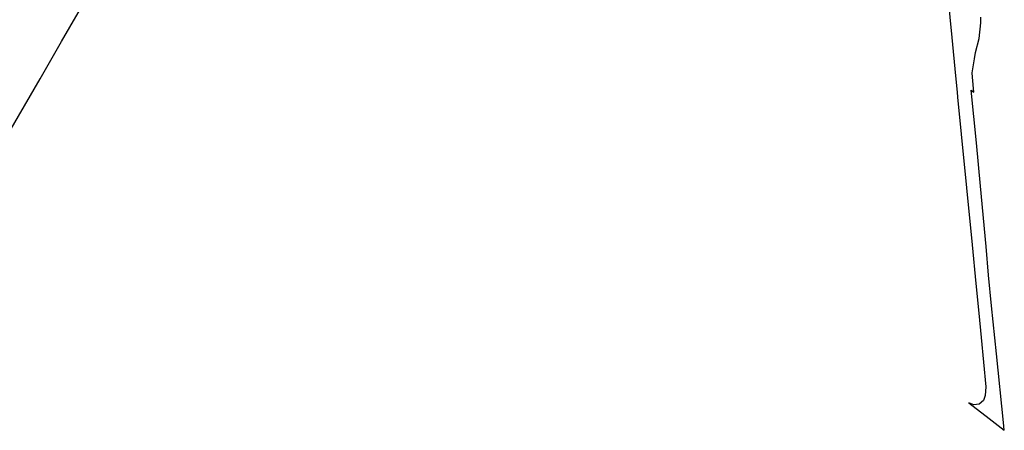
# Model space of a CAD drawing. Extents: x 2408905 to 2410405, y 5786105 to 5787663.
# Tile 2 of 43: x 2409757 to 2410286, y 5786105 to 5786325. Entities that reach past the tile are written whole.
import ezdxf

# ---------------------------------------------------------------- set-up
doc = ezdxf.new("R2010")
doc.units = 0
doc.layers.add('K100-FLST_GRENZEN', color=40, linetype='Continuous')

msp = doc.modelspace()

# ---------------------------------------------------------------- linework, layer by layer
at = {"layer": 'K100-FLST_GRENZEN', "color": 7}
for points in [[(2409751.05, 5786264.405, 0), (2409767.774, 5786293.442, 0), (2409779.266, 5786313.392, 0), (2409804.791, 5786357.7, 0), (2409832.614, 5786406.063, 0), (2409839.467, 5786419.112, 0), (2409844.334, 5786428.378, 0), (2409847.85, 5786437.63, 0), (2409848.637, 5786439.695, 0), (2409850.992, 5786445.821, 0), (2409851.485, 5786447.102, 0), (2409860.256, 5786461.221, 0), (2409862.83, 5786465.364, 0), (2409871.266, 5786478.943, 0), (2409874.554, 5786484.236, 0), (2409877.678, 5786489.314, 0), (2409895.508, 5786518.057, 0), (2409928.208, 5786571.033, 0), (2409940.363, 5786590.727, 0), (2409941.473, 5786592.525, 0), (2409942.979, 5786594.967, 0), (2409996.247, 5786681.33, 0)], [(2410250.127, 5786388.687, 0), (2410257.289, 5786315.694, 0), (2410259.309, 5786295.065, 0), (2410260.17, 5786286.319, 0), (2410260.44, 5786283.61, 0), (2410262.39, 5786263.671, 0), (2410265.221, 5786234.805, 0), (2410268.222, 5786204.17, 0), (2410270.248, 5786183.477, 0), (2410271.803, 5786167.559, 0), (2410273.093, 5786154.455, 0), (2410275.694, 5786127.908, 0), (2410275.265, 5786123.33, 0), (2410274.295, 5786120.572, 0), (2410271.996, 5786118.743, 0), (2410269.117, 5786118.323, 0), (2410266.408, 5786119.462, 0), (2410277.345, 5786110.997, 0), (2410285.541, 5786104.619, 0), (2410285.301, 5786106.918, 0), (2410285.111, 5786108.788, 0), (2410281.29, 5786145.779, 0), (2410278.63, 5786171.507, 0), (2410277.135, 5786187.942, 0), (2410275.733, 5786203.372, 0), (2410272.788, 5786235.765, 0), (2410270.537, 5786259.013, 0), (2410267.806, 5786287.239, 0), (2410269.207, 5786286.158, 0), (2410268.536, 5786294.246, 0), (2410268.332, 5786296.71, 0), (2410269.508, 5786304.136, 0), (2410270.06, 5786307.622, 0), (2410272.009, 5786315.143, 0), (2410272.935, 5786323.57, 0), (2410272.914, 5786326.538, 0)]]:
    msp.add_polyline3d(points, dxfattribs=at)

doc.saveas('drawing.dxf')
